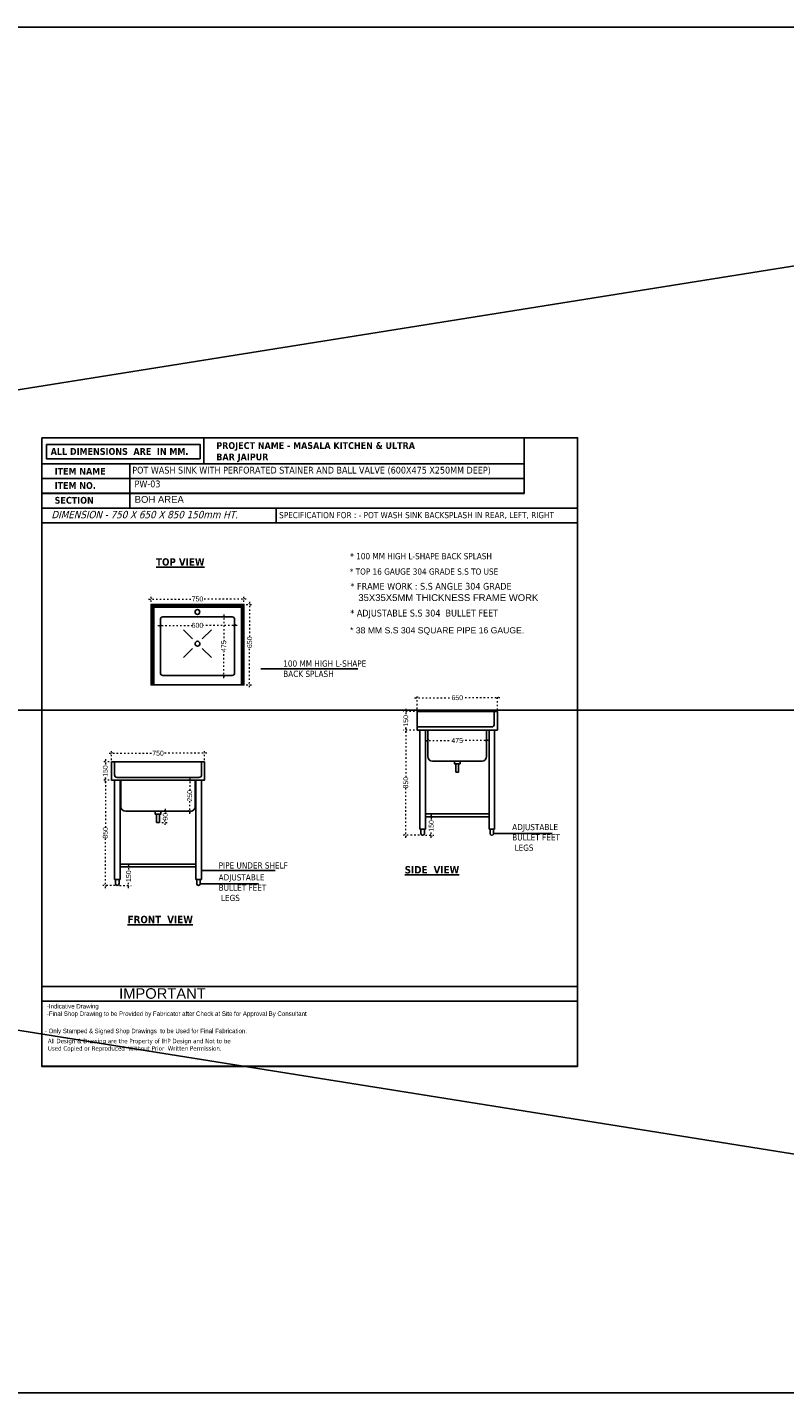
# Model space of a CAD drawing. Header units: millimetres. Extents: x 508219 to 745096, y 311341 to 352167.
# Tile 42 of 47: x 589165 to 595290, y 311341 to 322382. Entities that reach past the tile are written whole.
import ezdxf

# ---------------------------------------------------------------- set-up
doc = ezdxf.new("R2010")
doc.units = ezdxf.units.MM
doc.header["$PDMODE"] = 34
doc.linetypes.add('ACAD_ISO03W100', pattern=[30, 12, -18])
doc.layers.get('0').update_dxf_attribs({"color": 252})
doc.styles.get("Standard").update_dxf_attribs({"font": 'arial.ttf'})
doc.styles.add('style1', font='txt.shx')
doc.dimstyles.new('ISO-25', dxfattribs={"dimtxt": 40, "dimasz": 20, "dimexe": 20, "dimexo": 20, "dimtad": 0, "dimdec": 0, "dimdsep": 46, "dimtxsty": 'Standard', "dimblk": 'ARCHTICK', "dimcen": 2.5, "dimdle": 20, "dimadec": 0, "dimazin": 0, "dimtfac": 1, "dimtdec": 0, "dimtmove": 0, "dimatfit": 3, "dimfxl": 0, "dimlwd": 5, "dimlwe": 5, "dimarcsym": 0})
doc.dimstyles.get("Standard").update_dxf_attribs({"dimtxt": 0.18, "dimasz": 0.18, "dimexe": 0.18, "dimexo": 0.0625, "dimgap": 0.09, "dimtad": 0, "dimtih": 1, "dimtoh": 1, "dimdec": 4, "dimzin": 0, "dimdsep": 46, "dimtxsty": 'Standard', "dimcen": 0.09, "dimadec": 0, "dimazin": 0, "dimtfac": 1, "dimtdec": 4, "dimtofl": 0, "dimtmove": 0, "dimatfit": 3, "dimfxl": 0, "dimtolj": 1, "dimtzin": 0, "dimarcsym": 0})

# ---------------------------------------------------------------- blocks, each defined once
blk = doc.blocks.new('_ArchTick')
at = {"color": 0, "linetype": 'ByBlock', "const_width": 0.15}
blk.add_lwpolyline([(-0.5, -0.5), (0.5, 0.5)], dxfattribs=at)
blk = doc.blocks.new('*D123')
at = {"color": 0, "linetype": 'ACAD_ISO03W100', "lineweight": 5, "transparency": 16777216}
for p, q in [((589827, 316293), (589776, 316293)), ((589796, 316313), (589796, 315912)), ((589796, 315422), (589796, 315823)), ((589875, 315442), (589776, 315442))]:
    blk.add_line(p, q, dxfattribs=at)
at = {"layer": 'DEFPOINTS', "color": 0, "transparency": 16777216}
for p in [(589796, 316293), (589847, 316293), (589895, 315442)]:
    blk.add_point(p, dxfattribs=at)
at = {"color": 0, "lineweight": 5, "transparency": 16777216, "xscale": 20, "yscale": 20, "zscale": 20}
for p, rotation in [((589796, 316293), 90), ((589796, 315442), 270)]:
    blk.add_blockref('_ArchTick', p, dxfattribs=dict(at, rotation=rotation))
at = {"color": 0, "transparency": 16777216, "insert": (589796, 315868), "char_height": 40, "attachment_point": 5, "rotation": 90}
blk.add_mtext('850', dxfattribs=at)
blk = doc.blocks.new('*D124')
at = {"color": 0, "linetype": 'ACAD_ISO03W100', "lineweight": 5, "transparency": 16777216}
for p, q in [((589827, 316512), (590177, 316512)), ((589847, 316457), (589847, 316532)), ((590617, 316512), (590267, 316512)), ((590597, 316457), (590597, 316532))]:
    blk.add_line(p, q, dxfattribs=at)
at = {"layer": 'DEFPOINTS', "color": 0, "transparency": 16777216}
for p in [(589847, 316437), (590597, 316512), (590597, 316437)]:
    blk.add_point(p, dxfattribs=at)
at = {"color": 0, "lineweight": 5, "transparency": 16777216, "xscale": 20, "yscale": 20, "zscale": 20, "rotation": 180}
blk.add_blockref('_ArchTick', (589847, 316512), dxfattribs=at)
at = {"color": 0, "lineweight": 5, "transparency": 16777216, "xscale": 20, "yscale": 20, "zscale": 20}
blk.add_blockref('_ArchTick', (590597, 316512), dxfattribs=at)
at = {"color": 0, "transparency": 16777216, "insert": (590222, 316512), "char_height": 40, "attachment_point": 5}
blk.add_mtext('750', dxfattribs=at)
blk = doc.blocks.new('*D125')
at = {"color": 0, "linetype": 'ACAD_ISO03W100', "lineweight": 5, "transparency": 16777216}
for p, q in [((592297, 316699), (592205, 316699)), ((592225, 316719), (592225, 316319)), ((592225, 315829), (592225, 316229)), ((592336, 315849), (592205, 315849))]:
    blk.add_line(p, q, dxfattribs=at)
at = {"layer": 'DEFPOINTS', "color": 0, "transparency": 16777216}
for p in [(592225, 316699), (592317, 316699), (592356, 315849)]:
    blk.add_point(p, dxfattribs=at)
at = {"color": 0, "lineweight": 5, "transparency": 16777216, "xscale": 20, "yscale": 20, "zscale": 20}
for p, rotation in [((592225, 316699), 90), ((592225, 315849), 270)]:
    blk.add_blockref('_ArchTick', p, dxfattribs=dict(at, rotation=rotation))
at = {"color": 0, "transparency": 16777216, "insert": (592225, 316274), "char_height": 40, "attachment_point": 5, "rotation": 90}
blk.add_mtext('850', dxfattribs=at)
blk = doc.blocks.new('*D126')
at = {"color": 0, "linetype": 'ACAD_ISO03W100', "lineweight": 5, "transparency": 16777216}
for p, q in [((592317, 316719), (592317, 316981)), ((592967, 316862), (592967, 316981)), ((592297, 316961), (592597, 316961)), ((592987, 316961), (592686, 316961))]:
    blk.add_line(p, q, dxfattribs=at)
at = {"layer": 'DEFPOINTS', "color": 0, "transparency": 16777216}
for p in [(592967, 316961), (592967, 316842), (592317, 316699)]:
    blk.add_point(p, dxfattribs=at)
at = {"color": 0, "lineweight": 5, "transparency": 16777216, "xscale": 20, "yscale": 20, "zscale": 20, "rotation": 180}
blk.add_blockref('_ArchTick', (592317, 316961), dxfattribs=at)
at = {"color": 0, "lineweight": 5, "transparency": 16777216, "xscale": 20, "yscale": 20, "zscale": 20}
blk.add_blockref('_ArchTick', (592967, 316961), dxfattribs=at)
at = {"color": 0, "transparency": 16777216, "insert": (592642, 316961), "char_height": 40, "attachment_point": 5}
blk.add_mtext('650', dxfattribs=at)
blk = doc.blocks.new('*D127')
at = {"color": 0, "linetype": 'ACAD_ISO03W100', "lineweight": 5, "transparency": 16777216}
for p, q in [((592404, 316679), (592404, 316594)), ((592879, 316679), (592879, 316594)), ((592384, 316614), (592596, 316614)), ((592899, 316614), (592687, 316614))]:
    blk.add_line(p, q, dxfattribs=at)
at = {"layer": 'DEFPOINTS', "color": 0, "transparency": 16777216}
for p in [(592404, 316699), (592879, 316699), (592879, 316614)]:
    blk.add_point(p, dxfattribs=at)
at = {"color": 0, "lineweight": 5, "transparency": 16777216, "xscale": 20, "yscale": 20, "zscale": 20, "rotation": 180}
blk.add_blockref('_ArchTick', (592404, 316614), dxfattribs=at)
at = {"color": 0, "lineweight": 5, "transparency": 16777216, "xscale": 20, "yscale": 20, "zscale": 20}
blk.add_blockref('_ArchTick', (592879, 316614), dxfattribs=at)
at = {"color": 0, "transparency": 16777216, "insert": (592641, 316614), "char_height": 40, "attachment_point": 5}
blk.add_mtext('475', dxfattribs=at)
blk = doc.blocks.new('*D128')
at = {"color": 0, "linetype": 'ACAD_ISO03W100', "lineweight": 5, "transparency": 16777216}
for p, q in [((590146, 317759), (590496, 317759)), ((590166, 317735), (590166, 317779)), ((590936, 317759), (590586, 317759)), ((590916, 317735), (590916, 317779))]:
    blk.add_line(p, q, dxfattribs=at)
at = {"layer": 'DEFPOINTS', "color": 0, "transparency": 16777216}
for p in [(590916, 317759), (590166, 317715), (590916, 317715)]:
    blk.add_point(p, dxfattribs=at)
at = {"color": 0, "lineweight": 5, "transparency": 16777216, "xscale": 20, "yscale": 20, "zscale": 20, "rotation": 180}
blk.add_blockref('_ArchTick', (590166, 317759), dxfattribs=at)
at = {"color": 0, "lineweight": 5, "transparency": 16777216, "xscale": 20, "yscale": 20, "zscale": 20}
blk.add_blockref('_ArchTick', (590916, 317759), dxfattribs=at)
at = {"color": 0, "transparency": 16777216, "insert": (590541, 317759), "char_height": 40, "attachment_point": 5}
blk.add_mtext('750', dxfattribs=at)
blk = doc.blocks.new('*D129')
at = {"color": 0, "linetype": 'ACAD_ISO03W100', "lineweight": 5, "transparency": 16777216}
for p, q in [((590936, 317715), (590983, 317715)), ((590963, 317735), (590963, 317454)), ((590963, 317045), (590963, 317364)), ((590936, 317065), (590983, 317065))]:
    blk.add_line(p, q, dxfattribs=at)
at = {"layer": 'DEFPOINTS', "color": 0, "transparency": 16777216}
for p in [(590916, 317715), (590916, 317065), (590963, 317065)]:
    blk.add_point(p, dxfattribs=at)
at = {"color": 0, "lineweight": 5, "transparency": 16777216, "xscale": 20, "yscale": 20, "zscale": 20}
for p, rotation in [((590963, 317715), 90), ((590963, 317065), 270)]:
    blk.add_blockref('_ArchTick', p, dxfattribs=dict(at, rotation=rotation))
at = {"color": 0, "transparency": 16777216, "insert": (590963, 317409), "char_height": 40, "attachment_point": 5, "rotation": 90}
blk.add_mtext('650', dxfattribs=at)
blk = doc.blocks.new('*D130')
at = {"color": 0, "linetype": 'ACAD_ISO03W100', "lineweight": 5, "transparency": 16777216}
for p, q in [((589935, 315593), (590004, 315593)), ((589984, 315613), (589984, 315561)), ((589911, 315442), (590004, 315442)), ((589984, 315422), (589984, 315475))]:
    blk.add_line(p, q, dxfattribs=at)
at = {"layer": 'DEFPOINTS', "color": 0, "transparency": 16777216}
for p in [(589915, 315593), (589891, 315442), (589984, 315442)]:
    blk.add_point(p, dxfattribs=at)
at = {"color": 0, "lineweight": 5, "transparency": 16777216, "xscale": 20, "yscale": 20, "zscale": 20}
for p, rotation in [((589984, 315593), 90), ((589984, 315442), 270)]:
    blk.add_blockref('_ArchTick', p, dxfattribs=dict(at, rotation=rotation))
at = {"color": 0, "transparency": 16777216, "insert": (589984, 315518), "char_height": 40, "attachment_point": 5, "rotation": 90}
blk.add_mtext('150', dxfattribs=at)
blk = doc.blocks.new('*D131')
at = {"color": 0, "linetype": 'ACAD_ISO03W100', "lineweight": 5, "transparency": 16777216}
for p, q in [((592404, 315999), (592452, 315999)), ((592432, 316019), (592432, 315967)), ((592432, 315829), (592432, 315881)), ((592385, 315849), (592452, 315849))]:
    blk.add_line(p, q, dxfattribs=at)
at = {"layer": 'DEFPOINTS', "color": 0, "transparency": 16777216}
for p in [(592384, 315999), (592365, 315849), (592432, 315849)]:
    blk.add_point(p, dxfattribs=at)
at = {"color": 0, "lineweight": 5, "transparency": 16777216, "xscale": 20, "yscale": 20, "zscale": 20}
for p, rotation in [((592432, 315999), 90), ((592432, 315849), 270)]:
    blk.add_blockref('_ArchTick', p, dxfattribs=dict(at, rotation=rotation))
at = {"color": 0, "transparency": 16777216, "insert": (592432, 315924), "char_height": 40, "attachment_point": 5, "rotation": 90}
blk.add_mtext('150', dxfattribs=at)
blk = doc.blocks.new('*D132')
at = {"color": 0, "linetype": 'ACAD_ISO03W100', "lineweight": 5, "transparency": 16777216}
for p, q in [((590466, 316293), (590498, 316293)), ((590478, 316313), (590478, 316213)), ((590478, 316023), (590478, 316123)), ((590242, 316043), (590498, 316043))]:
    blk.add_line(p, q, dxfattribs=at)
at = {"layer": 'DEFPOINTS', "color": 0, "transparency": 16777216}
for p in [(590446, 316293), (590478, 316293), (590222, 316043)]:
    blk.add_point(p, dxfattribs=at)
at = {"color": 0, "lineweight": 5, "transparency": 16777216, "xscale": 20, "yscale": 20, "zscale": 20}
for p, rotation in [((590478, 316293), 90), ((590478, 316043), 270)]:
    blk.add_blockref('_ArchTick', p, dxfattribs=dict(at, rotation=rotation))
at = {"color": 0, "transparency": 16777216, "insert": (590478, 316168), "char_height": 40, "attachment_point": 5, "rotation": 90}
blk.add_mtext('250', dxfattribs=at)
blk = doc.blocks.new('*D133')
at = {"color": 0, "linetype": 'ACAD_ISO03W100', "lineweight": 5, "transparency": 16777216}
for p, q in [((590265, 316043), (590301, 316043)), ((590281, 316063), (590281, 316027)), ((590253, 315953), (590301, 315953)), ((590281, 315933), (590281, 315968))]:
    blk.add_line(p, q, dxfattribs=at)
at = {"layer": 'DEFPOINTS', "color": 0, "transparency": 16777216}
for p in [(590245, 316043), (590233, 315953), (590281, 315953)]:
    blk.add_point(p, dxfattribs=at)
at = {"color": 0, "lineweight": 5, "transparency": 16777216, "xscale": 20, "yscale": 20, "zscale": 20}
for p, rotation in [((590281, 316043), 90), ((590281, 315953), 270)]:
    blk.add_blockref('_ArchTick', p, dxfattribs=dict(at, rotation=rotation))
at = {"color": 0, "transparency": 16777216, "insert": (590281, 315998), "char_height": 40, "attachment_point": 5, "rotation": 90}
blk.add_mtext('90', dxfattribs=at)
blk = doc.blocks.new('*D134')
at = {"color": 0, "linetype": 'ACAD_ISO03W100', "lineweight": 5, "transparency": 16777216}
for p, q in [((590561, 317615), (590774, 317615)), ((590754, 317635), (590754, 317423)), ((590754, 317120), (590754, 317332)), ((590561, 317140), (590774, 317140))]:
    blk.add_line(p, q, dxfattribs=at)
at = {"layer": 'DEFPOINTS', "color": 0, "transparency": 16777216}
for p in [(590541, 317615), (590541, 317140), (590754, 317140)]:
    blk.add_point(p, dxfattribs=at)
at = {"color": 0, "lineweight": 5, "transparency": 16777216, "xscale": 20, "yscale": 20, "zscale": 20}
for p, rotation in [((590754, 317615), 90), ((590754, 317140), 270)]:
    blk.add_blockref('_ArchTick', p, dxfattribs=dict(at, rotation=rotation))
at = {"color": 0, "transparency": 16777216, "insert": (590754, 317378), "char_height": 40, "attachment_point": 5, "rotation": 90}
blk.add_mtext('475', dxfattribs=at)
blk = doc.blocks.new('*D135')
at = {"color": 0, "linetype": 'ACAD_ISO03W100', "lineweight": 5, "transparency": 16777216}
for p, q in [((590221, 317546), (590496, 317546)), ((590241, 317398), (590241, 317566)), ((590861, 317546), (590586, 317546)), ((590841, 317398), (590841, 317566))]:
    blk.add_line(p, q, dxfattribs=at)
at = {"layer": 'DEFPOINTS', "color": 0, "transparency": 16777216}
for p in [(590241, 317546), (590241, 317378), (590841, 317378)]:
    blk.add_point(p, dxfattribs=at)
at = {"color": 0, "lineweight": 5, "transparency": 16777216, "xscale": 20, "yscale": 20, "zscale": 20, "rotation": 180}
blk.add_blockref('_ArchTick', (590241, 317546), dxfattribs=at)
at = {"color": 0, "lineweight": 5, "transparency": 16777216, "xscale": 20, "yscale": 20, "zscale": 20}
blk.add_blockref('_ArchTick', (590841, 317546), dxfattribs=at)
at = {"color": 0, "transparency": 16777216, "insert": (590541, 317546), "char_height": 40, "attachment_point": 5}
blk.add_mtext('600', dxfattribs=at)
blk = doc.blocks.new('*D136')
at = {"color": 0, "linetype": 'ACAD_ISO03W100', "lineweight": 5, "transparency": 16777216}
for p, q in [((589827, 316443), (589776, 316443)), ((589796, 316463), (589796, 316411)), ((589796, 316273), (589796, 316325)), ((589827, 316293), (589776, 316293))]:
    blk.add_line(p, q, dxfattribs=at)
at = {"layer": 'DEFPOINTS', "color": 0, "transparency": 16777216}
for p in [(589796, 316443), (589847, 316443), (589847, 316293)]:
    blk.add_point(p, dxfattribs=at)
at = {"color": 0, "lineweight": 5, "transparency": 16777216, "xscale": 20, "yscale": 20, "zscale": 20}
for p, rotation in [((589796, 316443), 90), ((589796, 316293), 270)]:
    blk.add_blockref('_ArchTick', p, dxfattribs=dict(at, rotation=rotation))
at = {"color": 0, "transparency": 16777216, "insert": (589796, 316368), "char_height": 40, "attachment_point": 5, "rotation": 90}
blk.add_mtext('150', dxfattribs=at)
blk = doc.blocks.new('*D137')
at = {"color": 0, "linetype": 'ACAD_ISO03W100', "lineweight": 5, "transparency": 16777216}
for p, q in [((592225, 316870), (592225, 316817)), ((592297, 316850), (592205, 316850)), ((592297, 316699), (592205, 316699)), ((592225, 316679), (592225, 316732))]:
    blk.add_line(p, q, dxfattribs=at)
at = {"layer": 'DEFPOINTS', "color": 0, "transparency": 16777216}
for p in [(592225, 316850), (592317, 316850), (592317, 316699)]:
    blk.add_point(p, dxfattribs=at)
at = {"color": 0, "lineweight": 5, "transparency": 16777216, "xscale": 20, "yscale": 20, "zscale": 20}
for p, rotation in [((592225, 316850), 90), ((592225, 316699), 270)]:
    blk.add_blockref('_ArchTick', p, dxfattribs=dict(at, rotation=rotation))
at = {"color": 0, "transparency": 16777216, "insert": (592225, 316774), "char_height": 40, "attachment_point": 5, "rotation": 90}
blk.add_mtext('150', dxfattribs=at)

msp = doc.modelspace()

# ---------------------------------------------------------------- hatches: boundary and pattern name
at = {"linetype": 'ByBlock'}
h = msp.add_hatch(dxfattribs=at)
h.set_pattern_fill('ANSI31', color=6, scale=0.91)
h.set_pattern_definition([(45, (-1809338.60056, -256828.03305), (-0.08043339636, 0.08043339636), [])])
h.paths.add_polyline_path([(590916.05708, 317715.14345), (590165.80708, 317715.10502), (590165.63717, 317064.89345), (590188.55708, 317064.89345), (590188.55708, 317692.35502), (590916.05708, 317692.97559)])
h = msp.add_hatch(dxfattribs=at)
h.set_pattern_fill('ANSI31', color=6, scale=0.91)
h.set_pattern_definition([(45, (-1808360.32668, -256828.03305), (-0.08043339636, 0.08043339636), [])])
h.paths.add_polyline_path([(590915.98587, 317715.10502), (590894.25089, 317715.10502), (590894.25089, 317064.89345), (590915.98587, 317064.89345), (590915.98587, 317692.30099), (590915.98587, 317692.35502)])

# ---------------------------------------------------------------- linework, layer by layer
at = {"ltscale": 0.5}
for p, q in [((607474.49995, 322381.82031), (538207.01192, 311341.10468)), ((538207.01192, 322381.82031), (607474.49995, 311341.10468)), ((607474.49995, 316861.46249), (538207.01192, 316861.46249))]:
    msp.add_line(p, q, dxfattribs=at)
at = {"color": 5, "linetype": 'ByBlock'}
for p, q in [((589993.41609, 318851.59837), (589993.41609, 318493.70092)), ((593615.17452, 314626.96984), (589282.09597, 314626.96984)), ((590592.69108, 314507.67069), (589282.09665, 314507.67069))]:
    msp.add_line(p, q, dxfattribs=at)
at = {"color": 6, "linetype": 'ByBlock'}
for p, q in [((591176.99907, 318494.32254), (591176.99907, 318375.02339)), ((590428.32533, 317510.20191), (590501.84819, 317436.67905)), ((590653.53884, 317510.20191), (590580.01598, 317436.67905)), ((590501.84819, 317358.51127), (590428.32533, 317284.98841)), ((590580.01598, 317358.51127), (590653.53884, 317284.98841)), ((592941.52197, 316848.13501), (592941.52197, 316744.01001)), ((592316.52197, 316724.13501), (592918.77197, 316724.13501)), ((592339.06296, 316699.34812), (592339.06296, 315897.66658)), ((592384.14492, 316699.34812), (592384.14492, 315897.66658)), ((592404.19918, 316699.34812), (592404.19918, 316484.93829)), ((592878.77296, 316484.93829), (592878.77296, 316699.34812)), ((592898.77946, 316699.34812), (592898.77946, 315897.68553)), ((592943.86143, 316699.34812), (592943.86143, 315897.68553)), ((589969.7357, 316442.68236), (589846.9857, 316442.68236)), ((589869.7357, 316442.68236), (589869.7357, 316338.43236)), ((590574.2357, 316442.68236), (590574.2357, 316338.43236)), ((592440.26476, 316448.87271), (592842.70738, 316448.87271)), ((589869.7357, 316292.93236), (589869.7357, 315491.25517)), ((589892.4857, 316315.68236), (590551.4857, 316315.68236)), ((589915.2357, 316292.93236), (589915.2357, 315491.25517)), ((589921.9857, 316292.93236), (589921.9857, 316078.94236)), ((590521.98585, 316078.94456), (590521.98556, 316292.93236)), ((590526.7357, 316292.93236), (590526.7357, 315491.25517)), ((590572.2357, 316292.93236), (590572.2357, 315491.25517)), ((589958.3857, 316042.54236), (590485.58634, 316042.54456)), ((592339.06296, 315897.66658), (592384.14492, 315897.66658)), ((592347.60394, 315897.66658), (592347.60394, 315862.85377)), ((592375.60394, 315897.66658), (592375.60394, 315862.85377)), ((592898.77946, 315897.68553), (592943.86143, 315897.68553)), ((592907.32044, 315897.68553), (592907.32044, 315862.87271)), ((592935.32044, 315897.68553), (592935.32044, 315862.87271)), ((589869.7357, 315491.25517), (589915.2357, 315491.25517)), ((589878.4857, 315491.25517), (589878.4857, 315456.44236)), ((589906.4857, 315491.25517), (589906.4857, 315456.44236)), ((590526.7357, 315491.25517), (590572.2357, 315491.25517)), ((590535.4857, 315491.25517), (590535.4857, 315456.44236)), ((590563.4857, 315491.25517), (590563.4857, 315456.44236))]:
    msp.add_line(p, q, dxfattribs=at)
at = {"color": 6}
for p, q in [((590165.80708, 317715.14345), (590165.80708, 317690.14345)), ((592341.52197, 316848.13501), (592316.52197, 316848.13501)), ((592341.52197, 316848.13501), (592854.02197, 316848.13501)), ((592841.52197, 316848.13501), (592966.52197, 316848.13501))]:
    msp.add_line(p, q, dxfattribs=at)
at = {"ltscale": 0.5}
msp.add_lwpolyline([(538207.01192, 322381.82031), (607474.49995, 322381.82031), (607474.49995, 311341.10468), (538207.01192, 311341.10468)], close=True, dxfattribs=at)
at = {"color": 6, "linetype": 'ByBlock'}
for points in [[(589282.0953, 319062.35567), (593615.17452, 319062.35567), (593615.17452, 313980.61073), (589282.0953, 313980.61073)], [(590916.05708, 317715.14345), (590165.80708, 317715.10502), (590165.63717, 317064.89345), (590188.55708, 317064.89345), (590188.55708, 317692.35502), (590916.05708, 317692.97559)], [(590165.80708, 317715.14345), (590916.05708, 317715.14345), (590916.05708, 317064.89345), (590165.80708, 317064.89345)], [(592664.06296, 316448.94579), (592664.06296, 316426.40481), (592618.98099, 316426.40481), (592618.98099, 316448.94579)], [(592630.25148, 316426.40481), (592652.79246, 316426.40481), (592652.79246, 316358.78186), (592630.25148, 316358.78186)], [(590244.7357, 316042.73323), (590244.7357, 316019.98323), (590199.2357, 316019.98323), (590199.2357, 316042.73323)], [(590210.6107, 316019.98323), (590233.3607, 316019.98323), (590233.3607, 315952.73323), (590210.6107, 315952.73323)]]:
    msp.add_lwpolyline(points, close=True, dxfattribs=at)
for points in [[(593183.43115, 319062.35461), (593183.43115, 318613.62169), (589282.0953, 318613.62169)], [(590592.69242, 318852.21999), (590592.69242, 319062.35461), (592116.94094, 319062.35461)], [(589282.0953, 318852.21999), (593183.43115, 318852.21999)], [(592116.94094, 318732.92084), (589282.0953, 318732.92084)], [(589282.0953, 318494.32254), (593615.17587, 318494.32254), (593615.17587, 318375.02339), (589282.0953, 318375.02339)], [(590165.80708, 317282.89345), (590165.80708, 317715.14345), (590803.05708, 317715.14345)], [(592966.52197, 316848.13501), (592966.52197, 316699.34812), (592316.52197, 316699.34812), (592316.52197, 316848.13501)], [(589846.9857, 316442.68236), (589846.9857, 316292.93236), (590596.9857, 316292.93236), (590596.9857, 316442.68236)], [(589969.7357, 316442.68236), (590596.9857, 316442.68236)], [(592384.14492, 316021.6596), (592898.77946, 316021.6596)], [(592384.14492, 316021.6596), (592898.77946, 316021.6596)], [(592898.77946, 315998.87867), (592384.14492, 315998.87867)], [(592898.77946, 315998.87867), (592384.14492, 315998.87867)], [(590526.7357, 315592.94236), (589915.2357, 315592.94236), (589915.2357, 315615.69236), (590526.7357, 315615.69236)]]:
    msp.add_lwpolyline(points, dxfattribs=at)
at = {"color": 5, "linetype": 'ByBlock'}
for points in [[(589282.0953, 319061.73406), (593615.17452, 319061.73406), (593615.17452, 313979.98912), (589282.0953, 313979.98912)], [(589282.0953, 319061.73406), (593615.17452, 319061.73406), (593615.17452, 313979.98912), (589282.0953, 313979.98912)], [(589282.0953, 319061.73406), (593615.17452, 319061.73406), (593615.17452, 313979.98912), (589282.0953, 313979.98912)], [(589282.0953, 319061.73406), (593615.17452, 319061.73406), (593615.17452, 313979.98912), (589282.0953, 313979.98912)], [(589282.0953, 319061.73406), (593615.17452, 319061.73406), (593615.17452, 313979.98912), (589282.0953, 313979.98912)], [(590563.78279, 318891.38763), (589320.66961, 318891.38763), (589320.66961, 319007.57976), (590563.78279, 319007.57976)], [(589282.0953, 318851.59837), (593183.43115, 318851.59837), (593183.43115, 318732.29922), (589282.0953, 318732.29922)], [(589282.0953, 318732.29922), (593183.43115, 318732.29922), (593183.43115, 318613.00007), (589282.0953, 318613.00007)], [(589282.0953, 318493.70092), (593615.17587, 318493.70092), (593615.17587, 318374.40177), (589282.0953, 318374.40177)], [(589282.09665, 314626.96984), (593615.17452, 314626.96984), (593615.17452, 314507.67069), (589282.09665, 314507.67069)]]:
    msp.add_lwpolyline(points, close=True, dxfattribs=at)
at = {"color": 6, "linetype": 'ByBlock'}
msp.add_lwpolyline([(590240.93208, 317160.25141), (590240.93208, 317594.93891, -0.4142135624), (590260.83833, 317614.84516), (590821.02583, 317614.84516, -0.4142135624), (590840.93208, 317594.93891), (590840.93208, 317160.25141, -0.4142135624), (590821.02583, 317140.34516), (590260.83833, 317140.34516, -0.4142135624)], format="xyb", close=True, dxfattribs=at)
for centre in [(590540.80624, 317653.75027), (590540.93208, 317397.59516)]:
    msp.add_circle(centre, 19.3398, dxfattribs=at)
for centre, radius, start, end in [((592918.77197, 316746.88501), 22.75, 270, 0), ((592440.26476, 316484.93829), 36.06557, 180, 270), ((592842.70738, 316484.93829), 36.06557, 270, 0), ((589892.4857, 316338.43236), 22.75, 180, 270), ((590551.4857, 316338.43236), 22.75, 270, 0), ((589958.3857, 316078.94236), 36.4, 180, 270), ((590485.58585, 316078.94456), 36.4, 270, 0), ((592361.60394, 315862.85377), 14, 180, 0), ((592921.32044, 315862.87271), 14, 180, 0), ((589892.4857, 315456.44236), 14, 180, 0), ((590549.4857, 315456.44236), 14, 180, 0)]:
    msp.add_arc(centre, radius, start, end, dxfattribs=at)

# ---------------------------------------------------------------- texts
at = {"color": 5, "linetype": 'ByBlock', "attachment_point": 1, "style": 'style1'}
for s, insert, char_height, width in [('{\\fTahoma|b1|i0|c0|p34;ALL DIMENSIONS  ARE  IN MM.}', (589354.14816, 318979.7284), 55, 1687.9906964), ('{\\fTahoma|b1|i0|c0|p34;PROJECT NAME - MASALA KITCHEN & ULTRA BAR JAIPUR }', (590693.23127, 319027.15629), 55, 1687.9906964), ('{\\fTahoma|b1|i0|c0|p34;ITEM NAME}', (589385.64931, 318819.50663), 55, 1687.9906964), ('{\\fTahoma|b1|i0|c0|p34;ITEM NO. }', (589385.64931, 318704.08311), 55, 1687.9906964), ('{\\fTahoma|b1|i0|c0|p34;SECTION }', (589385.64931, 318584.55782), 55, 1687.9906964), ('{\\fTechnic|b0|i0|c2|p2;-Indicative Drawing\\P-Final Shop Drawing to be Provided by Fabricator after Check at Site for Approval By Consultant}', (589322.66584, 314483.85524), 36, 1767.0827901), ('{\\fTahoma|b0|i0|c0|p34;\\H1.44x;All Design & Drawing are the Property of IHP Design and Not to be Used Copied or Reproduced  Without Prior  Written Permission\\fTahoma|b1|i0|c0|p34;\\H0.69444x;. }', (589331.09198, 314202.68401), 25, 1481.3261794)]:
    msp.add_mtext(s, dxfattribs=dict(at, insert=insert, char_height=char_height, width=width))
at = {"color": 6, "linetype": 'ByBlock', "style": 'style1'}
for s, insert, char_height, width, attachment_point in [('{\\fTahoma|b0|i0|c0|p34;POT WASH SINK WITH PERFORATED STAINER AND BALL VALVE (600X475 X250MM DEEP)}', (590013.90411, 318828.43425), 55, 3133.8688555, 1), ('{\\fTahoma|b0|i1|c0|p34;DIMENSION - 750 X 650 X 850 150mm HT.}', (589359.53891, 318471.66434), 60, 1853.5976288, 1), ('{\\fTahoma|b0|i0|c0|p34;SPECIFICATION FOR : - POT WASH SINK BACKSPLASH IN REAR, LEFT, RIGHT}', (591201.56974, 318462.66434), 50, 3378.6553472, 1), ('{\\fTahoma|b1|i0|c0|p34;\\LTOP VIEW}', (590598.28786, 318088.68745), 60, 1038.1836391, 3), ('{\\fTahoma|b0|i0|c0|p34;* 100 MM HIGH L-SHAPE BACK SPLASH}', (591776.08699, 318130.06118), 50, 1528.9850485, 1), ('{\\fTahoma|b0|i0|c0|p34;* TOP 16 GAUGE 304 GRADE S.S TO USE}', (591771.92353, 318005.90105), 50, 1528.9850485, 1), ('{\\fTahoma|b0|i0|c0|p34;* FRAME WORK : S.S ANGLE 304 GRADE\\P\\fArial|b0|i0|c0|p34;   35X35X5MM THICKNESS FRAME WORK}', (591777.72732, 317889.31304), 55, 1687.9906964, 1), ('{\\fTahoma|b0|i0|c0|p34;* ADJUSTABLE S.S 304  BULLET FEET }', (591776.90138, 317672.49454), 55, 1687.9906964, 1), ('{\\fTahoma|b0|i0|c0|p34;ADJUSTABLE\\PBULLET FEET \\P LEGS}', (593086.13556, 315939.93924), 50, 443.6148667, 1), ('{\\fTahoma|b0|i0|c0|p34;PIPE UNDER SHELF }', (590711.93744, 315629.62258), 50, 850.4920856, 1), ('{\\fTahoma|b1|i0|c0|p34;\\LSIDE  VIEW}', (592657.8494, 315599.5917), 60, 1038.1836391, 3), ('{\\fTahoma|b0|i0|c0|p34;ADJUSTABLE\\PBULLET FEET \\P LEGS}', (590711.93744, 315533.30796), 50, 443.6148667, 1), ('{\\fTahoma|b1|i0|c0|p34;\\LFRONT  VIEW}', (590503.79763, 315197.28028), 60, 1038.1836391, 3)]:
    msp.add_mtext(s, dxfattribs=dict(at, insert=insert, char_height=char_height, width=width, attachment_point=attachment_point))
at = {"color": 6, "linetype": 'ByBlock', "attachment_point": 1}
for s, insert, char_height, width in [('{\\fTahoma|b0|i0|c0|p34;PW-03}', (590032.39293, 318717.03232), 55, 1157.9770221), ('BOH AREA', (590033.32813, 318592.00229), 55, 2151.8601372), ('* 38 MM S.S 304 SQUARE PIPE 16 GAUGE.', (591774.63506, 317531.00577), 50, 3529.6939045), ('{\\fTahoma|b0|i0|c0|p34;100 MM HIGH L-SHAPE BACK SPLASH }', (591234.54328, 317261.93508), 50, 831.2593476)]:
    msp.add_mtext(s, dxfattribs=dict(at, insert=insert, char_height=char_height, width=width))
at = {"color": 5, "linetype": 'ByBlock', "attachment_point": 1}
for s, insert, char_height, width in [('IMPORTANT', (589907.26896, 314611.69585), 85.16604, 1210.3048439), ('{\\fTechnic|b0|i0|c2|p2;- Only Stamped & Signed Shop Drawings  to be Used for Final Fabrication.}', (589306.728, 314284.20361), 36, 1988.238406)]:
    msp.add_mtext(s, dxfattribs=dict(at, insert=insert, char_height=char_height, width=width))

# ---------------------------------------------------------------- dimensions: what is measured, and where the dimension line sits
at = {"color": 6}
for base, p1, p2, picture, middle in [((590916.05708, 317759.16577), (590165.80708, 317715.14345), (590916.05708, 317715.14345), '*D128', (590540.93208, 317759.16577)), ((590240.93208, 317545.92217), (590840.93208, 317377.59516), (590240.93208, 317377.59516), '*D135', (590540.93208, 317545.92217)), ((592966.52197, 316960.83383), (592316.52197, 316699.34812), (592966.52197, 316842.01442), '*D126', (592641.52197, 316960.83383)), ((592878.77296, 316614.14321), (592404.19918, 316699.34812), (592878.77296, 316699.34812), '*D127', (592641.48607, 316614.14321)), ((590596.9857, 316511.51257), (589846.9857, 316436.56233), (590596.9857, 316436.56233), '*D124', (590221.9857, 316511.51257))]:
    dim = msp.add_linear_dim(base=base, p1=p1, p2=p2, dimstyle='ISO-25', dxfattribs=at)
    dim.commit()
    dim.dimension.update_dxf_attribs({"geometry": picture, "text_midpoint": middle})
dim = msp.add_linear_dim(base=(590962.75034, 317064.89345), p1=(590916.05708, 317715.14345), p2=(590916.05708, 317064.89345), angle=90, dimstyle='ISO-25', dxfattribs=at)
dim.commit()
dim.dimension.update_dxf_attribs({"geometry": '*D129', "text_midpoint": (590962.75034, 317408.79795), "dimtype": 160})
for base, p1, p2, picture, middle in [((590753.5689858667, 317140.3451599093), (590540.932084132, 317614.8451599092), (590540.932084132, 317140.3451599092), '*D134', (590753.5689858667, 317377.5951599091)), ((592224.85562, 316849.57041), (592316.52197, 316699.34812), (592316.52197, 316849.57041), '*D137', (592224.85562, 316774.45927)), ((592224.85562, 316699.34812), (592356.07086, 315848.85377), (592316.52197, 316699.34812), '*D125', (592224.85562, 316274.10095)), ((589796.37824, 316442.68236), (589846.9857, 316292.93236), (589846.9857, 316442.68236), '*D136', (589796.37824, 316367.80736)), ((589796.37824, 316292.93236), (589895.28302, 315442.44236), (589846.9857, 316292.93236), '*D123', (589796.37824, 315867.68736)), ((590477.62337, 316292.93236), (590221.98602, 316042.54346), (590446.1046, 316292.93236), '*D132', (590477.62337, 316167.73791)), ((590280.78331, 315952.73323), (590244.7357, 316042.54346), (590233.3607, 315952.73323), '*D133', (590280.78331, 315997.63835)), ((592431.54477, 315848.85377), (592384.14492, 315998.87867), (592365.08725, 315848.85377), '*D131', (592431.54477, 315923.86622)), ((589984.3839272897, 315442.4423604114), (589915.2357038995, 315592.9423604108), (589890.7330208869, 315442.4423604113), '*D130', (589984.3839272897, 315517.6923604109))]:
    dim = msp.add_linear_dim(base=base, p1=p1, p2=p2, angle=90, dimstyle='ISO-25', dxfattribs=at)
    dim.commit()
    dim.dimension.update_dxf_attribs({"geometry": picture, "text_midpoint": middle})

# ---------------------------------------------------------------- leaders
at = {"color": 6, "linetype": 'ByBlock'}
for points, override in [([(591052.80399, 317193.26648), (591837.0383, 317193.26648)], {"dimgap": 25, "dimtad": 0, "dimclrd": 0, "dimclre": 0, "dimfxl": 0, "dimfxlon": 1, "dimarcsym": 1}), ([(592937.68382, 315863.07364), (593408.42096, 315863.07364)], {"dimclrd": 7, "dimclre": 7, "dimclrt": 7, "dimfxl": 0.2, "dimarcsym": 1}), ([(590572.2357, 315563.5133), (591169.856, 315563.5133)], {"dimclrd": 0, "dimclre": 0, "dimfxl": 0.2, "dimarcsym": 1}), ([(590563.4857, 315456.44236), (591034.22284, 315456.44236)], {"dimclrd": 7, "dimclre": 7, "dimclrt": 7, "dimfxl": 0.2, "dimarcsym": 1})]:
    msp.add_leader(points, dimstyle='Standard', override=override, dxfattribs=at)

doc.saveas('drawing.dxf')
